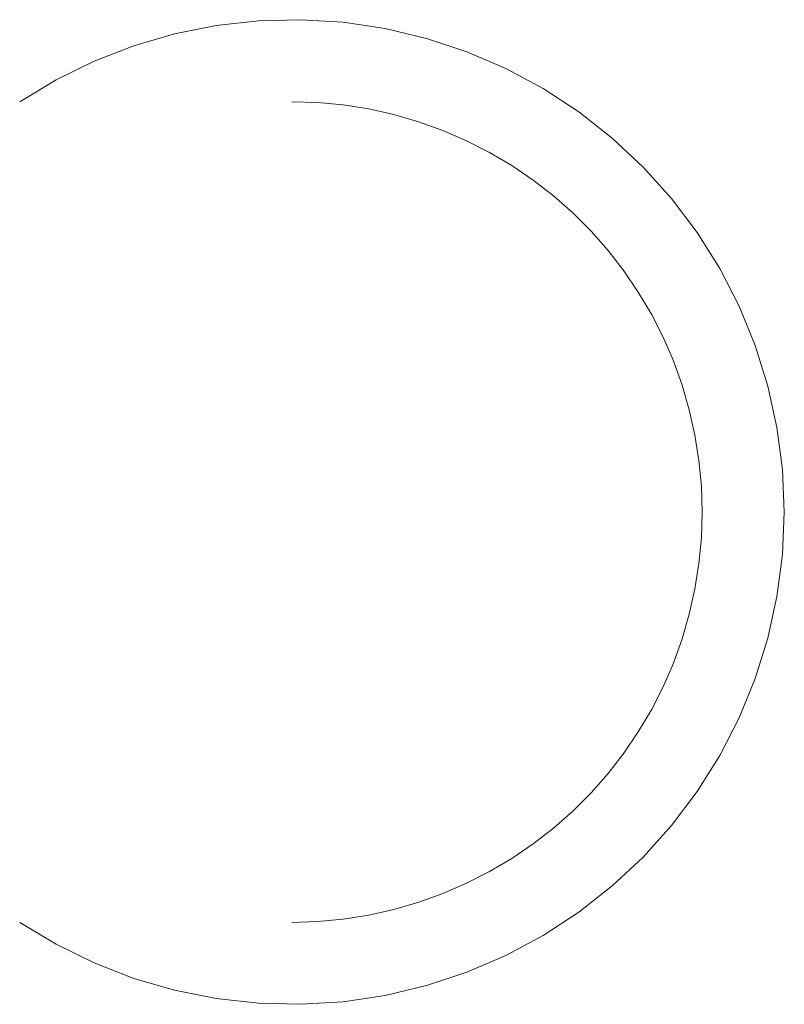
# Model space of a CAD drawing. Header units: millimetres. Extents: x -17045 to 252927, y -178787 to -18768.
# Tile 41 of 46: x -7119 to -7100, y -18792 to -18768. Entities that reach past the tile are written whole.
import ezdxf

# ---------------------------------------------------------------- set-up
doc = ezdxf.new("R2010")
doc.units = ezdxf.units.MM
doc.header["$LTSCALE"] = 10
doc.layers.add('1.PP - SLEPY_nové$0$1.PP - NÁVRH', color=9, linetype='Continuous', lineweight=9)
doc.layers.add('V-tvarovky', color=1, linetype='Continuous', lineweight=70)

# ---------------------------------------------------------------- blocks, each defined once
blk = doc.blocks.new('1.PP - SLEPY_nové')
at = {"layer": '1.PP - SLEPY_nové$0$1.PP - NÁVRH', "color": 251, "linetype": 'Continuous', "lineweight": 13}
for points in [[(-11051.11, 62481.114), (-11050.224, 62480.58), (-11049.295, 62480.124), (-11048.33, 62479.749), (-11047.337, 62479.46), (-11046.322, 62479.257), (-11045.294, 62479.142), (-11044.259, 62479.116), (-11043.226, 62479.179), (-11042.203, 62479.331), (-11041.196, 62479.571), (-11040.214, 62479.897), (-11039.263, 62480.306), (-11038.352, 62480.795), (-11037.485, 62481.361), (-11036.671, 62482), (-11035.915, 62482.706), (-11035.222, 62483.475), (-11034.599, 62484.301), (-11034.048, 62485.177), (-11033.576, 62486.097), (-11033.184, 62487.055), (-11032.876, 62488.043), (-11032.655, 62489.054), (-11032.521, 62490.08), (-11032.477, 62491.114), (-11032.521, 62492.148), (-11032.655, 62493.174), (-11032.876, 62494.185), (-11033.184, 62495.173), (-11033.576, 62496.131), (-11034.048, 62497.051), (-11034.599, 62497.927), (-11035.222, 62498.753), (-11035.915, 62499.522), (-11036.671, 62500.228), (-11037.485, 62500.867), (-11038.352, 62501.433), (-11039.263, 62501.922), (-11040.214, 62502.331), (-11041.196, 62502.657), (-11042.203, 62502.897), (-11043.226, 62503.049), (-11044.259, 62503.112), (-11045.294, 62503.086), (-11046.322, 62502.971), (-11047.337, 62502.768), (-11048.33, 62502.478), (-11049.295, 62502.104), (-11050.224, 62501.648), (-11051.11, 62501.114)], [(-11044.477, 62481.114), (-11043.849, 62481.134), (-11043.223, 62481.193), (-11042.603, 62481.291), (-11041.99, 62481.428), (-11041.387, 62481.603), (-11040.796, 62481.816), (-11040.219, 62482.066), (-11039.659, 62482.351), (-11039.119, 62482.671), (-11038.599, 62483.024), (-11038.103, 62483.409), (-11037.631, 62483.824), (-11037.187, 62484.268), (-11036.772, 62484.74), (-11036.387, 62485.236), (-11036.034, 62485.756), (-11035.714, 62486.296), (-11035.429, 62486.856), (-11035.179, 62487.433), (-11034.966, 62488.024), (-11034.791, 62488.627), (-11034.654, 62489.24), (-11034.556, 62489.861), (-11034.497, 62490.486), (-11034.477, 62491.114), (-11034.497, 62491.742), (-11034.556, 62492.367), (-11034.654, 62492.988), (-11034.791, 62493.601), (-11034.966, 62494.204), (-11035.179, 62494.795), (-11035.429, 62495.372), (-11035.714, 62495.932), (-11036.034, 62496.472), (-11036.387, 62496.992), (-11036.772, 62497.488), (-11037.187, 62497.959), (-11037.631, 62498.404), (-11038.103, 62498.819), (-11038.599, 62499.204), (-11039.119, 62499.557), (-11039.659, 62499.877), (-11040.219, 62500.162), (-11040.796, 62500.412), (-11041.387, 62500.625), (-11041.99, 62500.8), (-11042.603, 62500.937), (-11043.223, 62501.035), (-11043.849, 62501.094), (-11044.477, 62501.114)]]:
    blk.add_lwpolyline(points, dxfattribs=at)

msp = doc.modelspace()

# ---------------------------------------------------------------- block references
at = {"layer": 'V-tvarovky', "rotation": 0.0004583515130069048}
msp.add_blockref('1.PP - SLEPY_nové', (3932.888, -81271.229), dxfattribs=at)

doc.saveas('drawing.dxf')
